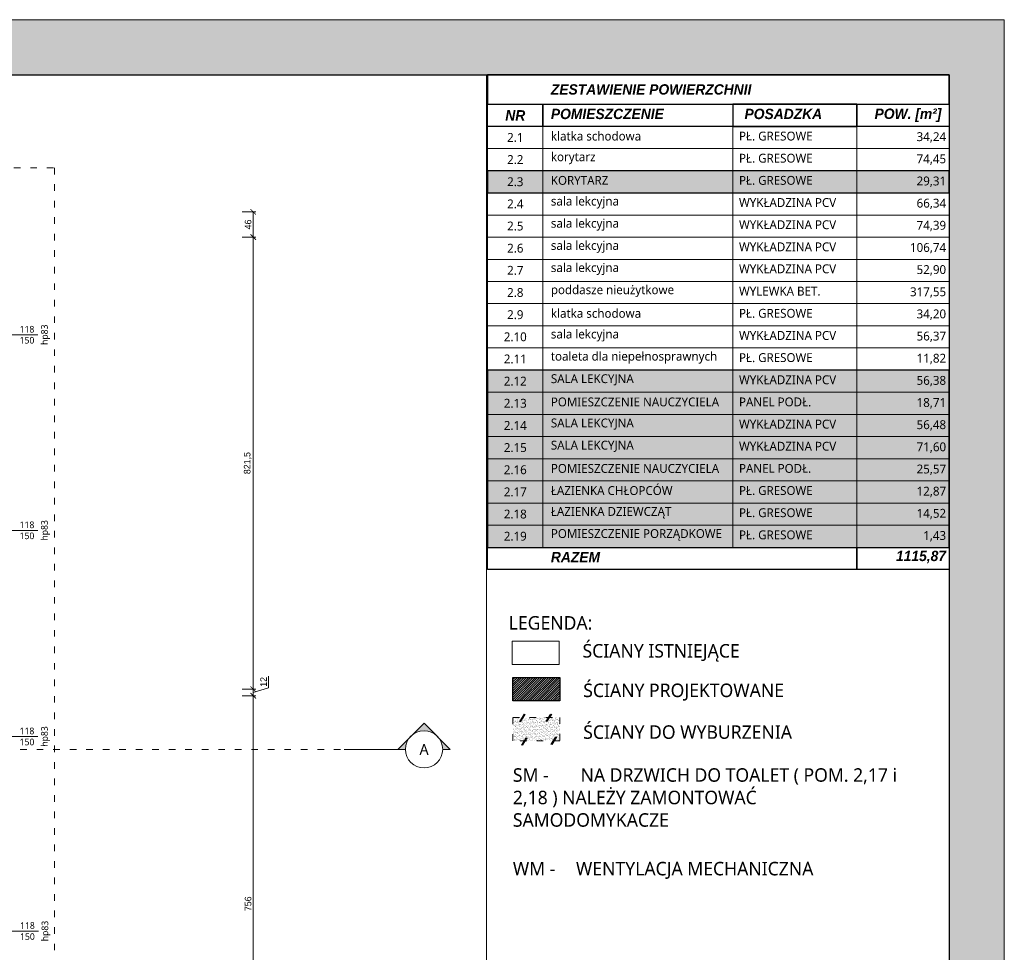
# Model space of a CAD drawing. Header units: millimetres. Extents: x 80301 to 146489, y -78581 to -28273.
# Tile 119 of 135: x 128985 to 130774, y -64031 to -62336. Entities that reach past the tile are written whole.
import ezdxf
from ezdxf.enums import TextEntityAlignment as Align

# ---------------------------------------------------------------- set-up
doc = ezdxf.new("R2010")
doc.units = ezdxf.units.MM
doc.linetypes.add('ACAD_ISO03W100', pattern=[30, 12, -18])
doc.layers.get('0').update_dxf_attribs({"lineweight": 0})
for name, color, linetype, lineweight in [('A-opisram.ART', 250, 'Continuous', 0), ('OPIS', 4, 'Continuous', 9), ('opis..KF', 250, 'Continuous', 15), ('wymiar..KF', 12, 'Continuous', 5), ('zmiany..KF', 240, 'Continuous', 9), ('ściana pro..KF', 222, 'Continuous', 30), ('ściany ist..KF', 61, 'Continuous', 5)]:
    doc.layers.add(name, color=color, linetype=linetype, lineweight=lineweight)
doc.layers.add('A-pomocram.ART', color=254, linetype='Continuous', lineweight=0, plot=False)
doc.layers.add('A-przekrycieram.ART', color=7, linetype='Continuous', lineweight=0, true_color=0xffffff)
doc.layers.add('wypełnienie 2', color=7, linetype='Continuous', lineweight=0, true_color=0x363636)
doc.styles.add('ARCH', font='segoeuil.ttf')
doc.styles.add('kamil', font='GOTHIC.TTF')
doc.dimstyles.new('100..KF', dxfattribs={"dimtxt": 12, "dimasz": 10, "dimexe": 5, "dimexo": 5, "dimgap": 3, "dimtad": 1, "dimdec": 1, "dimrnd": 0.5, "dimtxsty": 'kamil', "dimblk": 'ARCHTICK', "dimcen": 0, "dimclrd": 256, "dimclre": 256, "dimclrt": 256, "dimadec": 0, "dimazin": 0, "dimtfac": 1, "dimtdec": 1, "dimtofl": 0, "dimtmove": 0, "dimatfit": 3, "dimfxl": 10, "dimfxlon": 1, "dimlwd": 0, "dimlwe": 0, "dimarcsym": 0})

# ---------------------------------------------------------------- blocks, each defined once
blk = doc.blocks.new('*U1234')
at = {"layer": 'A-przekrycieram.ART'}
h = blk.add_hatch(color=256, dxfattribs=at)
h.dxf.hatch_style = 1
h.paths.add_polyline_path([(0, 4200), (8500, 4200), (8500, 0), (0, 0)])
h.paths.add_polyline_path([(200, 4100), (8400, 4100), (8400, 100), (200, 100)], flags=16)
at = {"layer": 'A-opisram.ART'}
blk.add_line((7559.44, 100), (7559.44, 4100), dxfattribs=at)
at = {"layer": 'A-opisram.ART', "lineweight": 30}
blk.add_lwpolyline([(200, 4100), (8400, 4100), (8400, 100), (200, 100)], close=True, dxfattribs=at)
at = {"layer": 'A-pomocram.ART'}
blk.add_lwpolyline([(0, 4200), (8500, 4200), (8500, 0), (0, 0)], close=True, dxfattribs=at)
blk = doc.blocks.new('*U616')
at = {"layer": 'opis..KF'}
blk.add_line((20, 0), (-77, 0), dxfattribs=at)
at = {"layer": 'opis..KF', "style": 'ARCH', "flags": 12}
for tag, p in [('150', (0, 10)), ('120', (0, -10))]:
    blk.add_attdef(tag, text='', height=12, dxfattribs=at).set_placement(p, align=Align.MIDDLE_CENTER)
blk.add_attdef('hp', text='', height=12, rotation=90, dxfattribs=at).set_placement((31.7, 0), align=Align.MIDDLE_CENTER)
blk = doc.blocks.new('*U617')
at = {"layer": 'opis..KF'}
blk.add_line((20, 0), (-77, 0), dxfattribs=at)
at = {"layer": 'opis..KF', "style": 'ARCH', "flags": 12}
for tag, p in [('150', (0, 10)), ('120', (0, -10))]:
    blk.add_attdef(tag, text='', height=12, dxfattribs=at).set_placement(p, align=Align.MIDDLE_CENTER)
blk.add_attdef('hp', text='', height=12, rotation=90, dxfattribs=at).set_placement((31.7, 0), align=Align.MIDDLE_CENTER)
blk = doc.blocks.new('*U618')
at = {"layer": 'opis..KF'}
blk.add_line((20, 0), (-77, 0), dxfattribs=at)
at = {"layer": 'opis..KF', "style": 'ARCH', "flags": 12}
for tag, p in [('150', (0, 10)), ('120', (0, -10))]:
    blk.add_attdef(tag, text='', height=12, dxfattribs=at).set_placement(p, align=Align.MIDDLE_CENTER)
blk.add_attdef('hp', text='', height=12, rotation=90, dxfattribs=at).set_placement((31.7, 0), align=Align.MIDDLE_CENTER)
blk = doc.blocks.new('*U1431')
at = {"layer": 'OPIS', "lineweight": 20}
h = blk.add_hatch(color=256, dxfattribs=at)
h.dxf.hatch_style = 1
h.paths.add_polyline_path([(0, 33.8), (0, 47.7), (-23.9, 23.9, -0.198912)])
h.paths.add_polyline_path([(-47.7, 0), (-23.9, -23.9, -0.198912), (-33.8, 0, -0.198912), (-23.9, 23.9)])
h.paths.add_polyline_path([(-23.9, -23.9), (0, -47.7), (0, -33.8, -0.198912)])
at = {"layer": 'OPIS', "linetype": 'ACAD_ISO03W100', "lineweight": 9}
blk.add_line((0, -2803.8), (0, -145), dxfattribs=at)
at = {"layer": 'OPIS', "lineweight": 20}
for points in [[(0, -33.8), (0, -47.7), (-47.7, 0), (0, 47.7), (0, 33.8)], [(0, -45), (0, -145)]]:
    blk.add_lwpolyline(points, dxfattribs=at)
blk.add_circle((0, 0), 33.8, dxfattribs=at)
at = {"layer": 'OPIS', "style": 'ARCH'}
for tag, p in [('P1', (0, 0)), ('P2', (0, -2948.8))]:
    blk.add_attdef(tag, text='', height=20, rotation=90, dxfattribs=at).set_placement(p, align=Align.MIDDLE_CENTER)
blk = doc.blocks.new('_ArchTick')
at = {"color": 0, "linetype": 'ByBlock', "const_width": 0.15}
blk.add_lwpolyline([(-0.5, -0.5), (0.5, 0.5)], dxfattribs=at)
blk = doc.blocks.new('*D1269')
at = {"layer": 'Defpoints', "color": 0, "linetype": 'ByBlock', "transparency": 16777216}
for p in [(128886.4, -63564.5), (129409.8, -63564.5), (128922.9, -64320.5)]:
    blk.add_point(p, dxfattribs=at)
at = {"layer": 'wymiar..KF', "linetype": 'Continuous', "lineweight": 0, "transparency": 16777216}
for p, q in [((129389.8, -63564.5), (129414.8, -63564.5)), ((129409.8, -64320.5), (129409.8, -63564.5)), ((129389.8, -64320.5), (129414.8, -64320.5))]:
    blk.add_line(p, q, dxfattribs=at)
at = {"layer": 'wymiar..KF', "linetype": 'ByBlock', "lineweight": 0, "transparency": 16777216, "xscale": 10, "yscale": 10, "zscale": 10}
for p, rotation in [((129409.8, -63564.5), 90), ((129409.8, -64320.5), 270)]:
    blk.add_blockref('_ArchTick', p, dxfattribs=dict(at, rotation=rotation))
at = {"layer": 'wymiar..KF', "linetype": 'ByBlock', "transparency": 16777216, "insert": (129400.5, -63942.5), "char_height": 12, "attachment_point": 5, "rotation": 90, "style": 'kamil'}
blk.add_mtext('756', dxfattribs=at)
blk = doc.blocks.new('*D1270')
at = {"layer": 'Defpoints', "color": 0, "linetype": 'ByBlock', "transparency": 16777216}
for p in [(128922.9, -63552.5), (129409.8, -63552.5), (128886.4, -63564.5)]:
    blk.add_point(p, dxfattribs=at)
at = {"layer": 'wymiar..KF', "linetype": 'Continuous', "lineweight": 0, "transparency": 16777216}
for p, q in [((129437.7, -63550.1), (129437.7, -63528.6)), ((129389.8, -63552.5), (129414.8, -63552.5)), ((129409.8, -63558.5), (129437.7, -63550.1)), ((129409.8, -63564.5), (129409.8, -63552.5)), ((129389.8, -63564.5), (129414.8, -63564.5))]:
    blk.add_line(p, q, dxfattribs=at)
at = {"layer": 'wymiar..KF', "linetype": 'ByBlock', "lineweight": 0, "transparency": 16777216, "xscale": 10, "yscale": 10, "zscale": 10}
for p, rotation in [((129409.8, -63552.5), 90), ((129409.8, -63564.5), 270)]:
    blk.add_blockref('_ArchTick', p, dxfattribs=dict(at, rotation=rotation))
at = {"layer": 'wymiar..KF', "linetype": 'ByBlock', "transparency": 16777216, "insert": (129428.6, -63539.3), "char_height": 12, "attachment_point": 5, "rotation": 90, "style": 'kamil'}
blk.add_mtext('12', dxfattribs=at)
blk = doc.blocks.new('*D1271')
at = {"layer": 'Defpoints', "color": 0, "linetype": 'ByBlock', "transparency": 16777216}
for p in [(128922.9, -62731), (129409.8, -62731), (128922.9, -63552.5)]:
    blk.add_point(p, dxfattribs=at)
at = {"layer": 'wymiar..KF', "linetype": 'Continuous', "lineweight": 0, "transparency": 16777216}
for p, q in [((129389.8, -62731), (129414.8, -62731)), ((129409.8, -63552.5), (129409.8, -62731)), ((129389.8, -63552.5), (129414.8, -63552.5))]:
    blk.add_line(p, q, dxfattribs=at)
at = {"layer": 'wymiar..KF', "linetype": 'ByBlock', "lineweight": 0, "transparency": 16777216, "xscale": 10, "yscale": 10, "zscale": 10}
for p, rotation in [((129409.8, -62731), 90), ((129409.8, -63552.5), 270)]:
    blk.add_blockref('_ArchTick', p, dxfattribs=dict(at, rotation=rotation))
at = {"layer": 'wymiar..KF', "linetype": 'ByBlock', "transparency": 16777216, "insert": (129399.9, -63141.7), "char_height": 12, "attachment_point": 5, "rotation": 90, "style": 'kamil'}
blk.add_mtext('821,5', dxfattribs=at)
blk = doc.blocks.new('*D1272')
at = {"layer": 'Defpoints', "color": 0, "linetype": 'ByBlock', "transparency": 16777216}
for p in [(128968.9, -62685), (129409.8, -62685), (128922.9, -62731)]:
    blk.add_point(p, dxfattribs=at)
at = {"layer": 'wymiar..KF', "linetype": 'Continuous', "lineweight": 0, "transparency": 16777216}
for p, q in [((129389.8, -62685), (129414.8, -62685)), ((129409.8, -62731), (129409.8, -62685)), ((129389.8, -62731), (129414.8, -62731))]:
    blk.add_line(p, q, dxfattribs=at)
at = {"layer": 'wymiar..KF', "linetype": 'ByBlock', "lineweight": 0, "transparency": 16777216, "xscale": 10, "yscale": 10, "zscale": 10}
for p, rotation in [((129409.8, -62685), 90), ((129409.8, -62731), 270)]:
    blk.add_blockref('_ArchTick', p, dxfattribs=dict(at, rotation=rotation))
at = {"layer": 'wymiar..KF', "linetype": 'ByBlock', "transparency": 16777216, "insert": (129400.5, -62708), "char_height": 12, "attachment_point": 5, "rotation": 90, "style": 'kamil'}
blk.add_mtext('46', dxfattribs=at)

msp = doc.modelspace()

# ---------------------------------------------------------------- hatches: boundary and pattern name
at = {"layer": 'wypełnienie 2', "linetype": 'ByBlock', "transparency": 33554595}
h = msp.add_hatch(dxfattribs=at)
h.set_pattern_fill('ANSI31', color=256, scale=0.907911)
h.set_pattern_definition([(45, (48204.586, -8665.321), (-2.03831773, 2.03831773), [])])
h.paths.add_polyline_path([(129966.85, -63573.55), (129881.74, -63573.55), (129881.74, -63530.99), (129966.85, -63530.99)])
at = {"layer": 'zmiany..KF', "linetype": 'ACAD_ISO03W100', "lineweight": 0, "ltscale": 0.1}
h = msp.add_hatch(dxfattribs=at)
h.set_pattern_fill('AR-SAND', color=256, scale=0.1)
h.set_pattern_definition([(37.5, (84941.2036, -32332.145), (-0.16000313, 4.89413237), [0, -3.8608, 0, -4.318, 0, -4.1275]), (7.5, (84941.2036, -32332.145), (4.4952328, 7.168251), [0, -2.0828, 0, -3.4798, 0, -1.3335]), (327.5, (84938.0794, -32332.145), (7.9099237, 0.01437185), [0, -1.27, 0, -4.572, 0, -5.969]), (317.5, (84938.0794, -32332.145), (7.6355645, 2.2292932), [0, -0.635, 0, -2.9972, 0, -3.429])])
h.paths.add_polyline_path([(129966.85, -63646.32), (129881.74, -63646.32), (129881.74, -63603.77), (129966.85, -63603.77)])
at = {"layer": 'ściana pro..KF', "linetype": 'ByBlock', "true_color": 0xbababa, "transparency": 33554595}
h = msp.add_hatch(color=9, dxfattribs=at)
h.dxf.hatch_style = 1
h.paths.add_polyline_path([(129835.73, -62650.58), (130674.45, -62650.58), (130674.45, -62610.23), (129835.73, -62610.23)])
h = msp.add_hatch(color=9, dxfattribs=at)
h.dxf.hatch_style = 1
h.paths.add_polyline_path([(129835.73, -63294.79), (130674.45, -63294.79), (130674.45, -62972.69), (129835.73, -62972.69)])

# ---------------------------------------------------------------- linework, layer by layer
at = {"linetype": 'ACAD_ISO03W100'}
msp.add_lwpolyline([(127084.9, -62604.99), (129048.9, -62604.99), (129048.9, -64228.99), (129260.9, -64229.46), (129256.4, -64984.55), (129162.04, -64984.55), (129162.04, -65442.38), (129260.9, -65442.38), (129260.9, -65959.92), (129019.53, -66206), (127438.49, -66206)], dxfattribs=at)
at = {"layer": 'opis..KF'}
msp.add_line((130281.49, -63294.79), (130281.49, -62529.79), dxfattribs=at)
at = {"layer": 'opis..KF', "lineweight": 30}
for points in [[(129835.73, -62489.52), (130674.45, -62489.52), (130674.45, -62435.84), (129835.73, -62435.84)], [(129835.73, -62489.52), (129936.29, -62489.52), (129936.29, -62529.79), (129835.73, -62529.79)], [(129936.29, -62489.52), (130506.69, -62489.52), (130506.69, -62529.79), (129936.29, -62529.79)], [(130281.49, -62529.79), (130506.69, -62529.79), (130506.69, -62489.52), (130281.49, -62489.52)], [(130506.69, -62489.52), (130674.45, -62489.52), (130674.45, -62529.79), (130506.69, -62529.79)], [(129835.73, -63294.79), (130506.69, -63294.79), (130506.69, -63335.06), (129835.73, -63335.06)], [(130506.69, -63294.79), (130674.45, -63294.79), (130674.45, -63335.06), (130506.69, -63335.06)]]:
    msp.add_lwpolyline(points, close=True, dxfattribs=at)
at = {"layer": 'opis..KF'}
for points in [[(129835.73, -62529.79), (129936.29, -62529.79), (129936.29, -62570.05), (129835.73, -62570.05)], [(129936.29, -62529.79), (130506.69, -62529.79), (130506.69, -62570.05), (129936.29, -62570.05)], [(130506.69, -62529.79), (130674.45, -62529.79), (130674.45, -62570.05), (130506.69, -62570.05)], [(129835.73, -62570.05), (129936.29, -62570.05), (129936.29, -62610.31), (129835.73, -62610.31)], [(129936.29, -62570.05), (130506.69, -62570.05), (130506.69, -62610.31), (129936.29, -62610.31)], [(130506.69, -62570.05), (130674.45, -62570.05), (130674.45, -62610.31), (130506.69, -62610.31)], [(129835.73, -62610.31), (129936.29, -62610.31), (129936.29, -62650.58), (129835.73, -62650.58)], [(129936.29, -62610.31), (130506.69, -62610.31), (130506.69, -62650.58), (129936.29, -62650.58)], [(130506.69, -62610.31), (130674.45, -62610.31), (130674.45, -62650.58), (130506.69, -62650.58)], [(129835.73, -62650.58), (129936.29, -62650.58), (129936.29, -62690.84), (129835.73, -62690.84)], [(129936.29, -62650.58), (130506.69, -62650.58), (130506.69, -62690.84), (129936.29, -62690.84)], [(130506.69, -62650.58), (130674.45, -62650.58), (130674.45, -62690.84), (130506.69, -62690.84)], [(129835.73, -62690.84), (129936.29, -62690.84), (129936.29, -62731.1), (129835.73, -62731.1)], [(129936.29, -62690.84), (130506.69, -62690.84), (130506.69, -62731.1), (129936.29, -62731.1)], [(130506.69, -62690.84), (130674.45, -62690.84), (130674.45, -62731.1), (130506.69, -62731.1)], [(129835.73, -62731.1), (129936.29, -62731.1), (129936.29, -62771.37), (129835.73, -62771.37)], [(129936.29, -62731.1), (130506.69, -62731.1), (130506.69, -62771.37), (129936.29, -62771.37)], [(130506.69, -62731.1), (130674.45, -62731.1), (130674.45, -62771.37), (130506.69, -62771.37)], [(129835.73, -62771.37), (129936.29, -62771.37), (129936.29, -62811.63), (129835.73, -62811.63)], [(129936.29, -62771.37), (130506.69, -62770.79), (130506.69, -62811.05), (129936.29, -62811.63)], [(130506.69, -62771.37), (130674.45, -62771.37), (130674.45, -62811.63), (130506.69, -62811.63)], [(129835.73, -62811.63), (129936.29, -62811.63), (129936.29, -62851.89), (129835.73, -62851.89)], [(129936.29, -62811.63), (130506.69, -62811.63), (130506.69, -62851.89), (129936.29, -62851.89)], [(130506.69, -62811.63), (130674.45, -62811.63), (130674.45, -62851.89), (130506.69, -62851.89)], [(129835.73, -62851.89), (129936.29, -62851.89), (129936.29, -62892.16), (129835.73, -62892.16)], [(129936.29, -62851.89), (130506.69, -62851.89), (130506.69, -62892.16), (129936.29, -62892.16)], [(130506.69, -62851.89), (130674.45, -62851.89), (130674.45, -62892.16), (130506.69, -62892.16)], [(129835.73, -62892.16), (129936.29, -62892.16), (129936.29, -62932.42), (129835.73, -62932.42)], [(129936.29, -62892.16), (130506.69, -62892.16), (130506.69, -62932.42), (129936.29, -62932.42)], [(130506.69, -62892.16), (130674.45, -62892.16), (130674.45, -62932.42), (130506.69, -62932.42)], [(129835.73, -62932.42), (129936.29, -62932.42), (129936.29, -62972.69), (129835.73, -62972.69)], [(129936.29, -62932.42), (130506.69, -62932.42), (130506.69, -62972.69), (129936.29, -62972.69)], [(130506.69, -62932.42), (130674.45, -62932.42), (130674.45, -62972.69), (130506.69, -62972.69)], [(129835.73, -62972.69), (129936.29, -62972.69), (129936.29, -63012.95), (129835.73, -63012.95)], [(129936.29, -62972.69), (130506.69, -62972.69), (130506.69, -63012.95), (129936.29, -63012.95)], [(130506.69, -62972.69), (130674.45, -62972.69), (130674.45, -63012.95), (130506.69, -63012.95)], [(129835.73, -63012.95), (129936.29, -63012.95), (129936.29, -63053.21), (129835.73, -63053.21)], [(129936.29, -63012.95), (130506.69, -63012.95), (130506.69, -63053.21), (129936.29, -63053.21)], [(130506.69, -63012.95), (130674.45, -63012.95), (130674.45, -63053.21), (130506.69, -63053.21)], [(129835.73, -63053.21), (129936.29, -63053.21), (129936.29, -63093.48), (129835.73, -63093.48)], [(129936.29, -63053.21), (130506.69, -63053.21), (130506.69, -63093.48), (129936.29, -63093.48)], [(130506.69, -63053.21), (130674.45, -63053.21), (130674.45, -63093.48), (130506.69, -63093.48)], [(129835.73, -63093.48), (129936.29, -63093.48), (129936.29, -63133.74), (129835.73, -63133.74)], [(129936.29, -63093.48), (130506.69, -63093.48), (130506.69, -63133.74), (129936.29, -63133.74)], [(130506.69, -63093.48), (130674.45, -63093.48), (130674.45, -63133.74), (130506.69, -63133.74)], [(129835.73, -63133.74), (129936.29, -63133.74), (129936.29, -63174), (129835.73, -63174)], [(129936.29, -63133.74), (130506.69, -63133.74), (130506.69, -63174), (129936.29, -63174)], [(130506.69, -63133.74), (130674.45, -63133.74), (130674.45, -63174), (130506.69, -63174)], [(129835.73, -63174), (129936.29, -63174), (129936.29, -63214.27), (129835.73, -63214.27)], [(129936.29, -63174), (130506.69, -63174), (130506.69, -63214.27), (129936.29, -63214.27)], [(130506.69, -63174), (130674.45, -63174), (130674.45, -63214.27), (130506.69, -63214.27)], [(129835.73, -63214.27), (129936.29, -63214.27), (129936.29, -63254.53), (129835.73, -63254.53)], [(129936.29, -63214.27), (130506.69, -63214.27), (130506.69, -63254.53), (129936.29, -63254.53)], [(130506.69, -63214.27), (130674.45, -63214.27), (130674.45, -63254.53), (130506.69, -63254.53)], [(129835.73, -63254.53), (129936.29, -63254.53), (129936.29, -63294.79), (129835.73, -63294.79)], [(129936.29, -63254.53), (130506.69, -63254.53), (130506.69, -63294.79), (129936.29, -63294.79)], [(130506.69, -63254.53), (130674.45, -63254.53), (130674.45, -63294.79), (130506.69, -63294.79)]]:
    msp.add_lwpolyline(points, close=True, dxfattribs=at)
at = {"layer": 'zmiany..KF', "linetype": 'ByBlock'}
for p, q in [((129950.03, -63597.65), (129941.48, -63611.37)), ((129952.06, -63597.65), (129943.51, -63611.37)), ((129901.91, -63598.03), (129893.36, -63611.75)), ((129903.94, -63598.03), (129895.39, -63611.75)), ((129905.73, -63640.78), (129897.18, -63654.49)), ((129907.76, -63640.78), (129899.21, -63654.49)), ((129959.19, -63639.25), (129950.65, -63652.97)), ((129961.22, -63639.25), (129952.68, -63652.97))]:
    msp.add_line(p, q, dxfattribs=at)
at = {"layer": 'zmiany..KF', "linetype": 'ACAD_ISO03W100'}
msp.add_lwpolyline([(129966.85, -63646.32), (129881.74, -63646.32), (129881.74, -63603.77), (129966.85, -63603.77)], close=True, dxfattribs=at)
at = {"layer": 'ściana pro..KF', "linetype": 'ByBlock'}
for points in [[(129835.73, -62650.58), (130674.45, -62650.58), (130674.45, -62610.23), (129835.73, -62610.23)], [(129835.73, -63294.79), (130674.45, -63294.79), (130674.45, -62972.69), (129835.73, -62972.69)], [(129966.85, -63573.55), (129881.74, -63573.55), (129881.74, -63530.99), (129966.85, -63530.99)]]:
    msp.add_lwpolyline(points, close=True, dxfattribs=at)
at = {"layer": 'ściany ist..KF'}
msp.add_lwpolyline([(129965.54, -63507.82), (129880.42, -63507.82), (129880.42, -63465.26), (129965.54, -63465.26)], close=True, dxfattribs=at)

# ---------------------------------------------------------------- block references
msp.add_blockref('*U1234', (122274.45, -66535.84))
ref = msp.add_blockref('*U616', (128998.74, -62908.35))
ref.add_attrib('150', '118', dxfattribs={"layer": 'opis..KF', "height": 12, "style": 'ARCH'}).set_placement((128998.74, -62898.35), align=Align.MIDDLE_CENTER)
ref.add_attrib('120', '150', dxfattribs={"layer": 'opis..KF', "height": 12, "style": 'ARCH'}).set_placement((128998.74, -62918.35), align=Align.MIDDLE_CENTER)
ref.add_attrib('hp', 'hp83', dxfattribs={"layer": 'opis..KF', "height": 12, "rotation": 90, "style": 'ARCH'}).set_placement((129030.48, -62908.35), align=Align.MIDDLE_CENTER)
ref = msp.add_blockref('*U616', (128998.74, -63263.85))
ref.add_attrib('150', '118', dxfattribs={"layer": 'opis..KF', "height": 12, "style": 'ARCH'}).set_placement((128998.74, -63253.85), align=Align.MIDDLE_CENTER)
ref.add_attrib('120', '150', dxfattribs={"layer": 'opis..KF', "height": 12, "style": 'ARCH'}).set_placement((128998.74, -63273.85), align=Align.MIDDLE_CENTER)
ref.add_attrib('hp', 'hp83', dxfattribs={"layer": 'opis..KF', "height": 12, "rotation": 90, "style": 'ARCH'}).set_placement((129030.48, -63263.85), align=Align.MIDDLE_CENTER)
ref = msp.add_blockref('*U617', (128998.74, -63638.43))
ref.add_attrib('150', '118', dxfattribs={"layer": 'opis..KF', "height": 12, "style": 'ARCH'}).set_placement((128998.74, -63628.43), align=Align.MIDDLE_CENTER)
ref.add_attrib('120', '150', dxfattribs={"layer": 'opis..KF', "height": 12, "style": 'ARCH'}).set_placement((128998.74, -63648.43), align=Align.MIDDLE_CENTER)
ref.add_attrib('hp', 'hp83', dxfattribs={"layer": 'opis..KF', "height": 12, "rotation": 90, "style": 'ARCH'}).set_placement((129030.48, -63638.43), align=Align.MIDDLE_CENTER)
ref = msp.add_blockref('*U618', (128999.51, -63992.03))
ref.add_attrib('150', '118', dxfattribs={"layer": 'opis..KF', "height": 12, "style": 'ARCH'}).set_placement((128999.51, -63982.03), align=Align.MIDDLE_CENTER)
ref.add_attrib('120', '150', dxfattribs={"layer": 'opis..KF', "height": 12, "style": 'ARCH'}).set_placement((128999.51, -64002.03), align=Align.MIDDLE_CENTER)
ref.add_attrib('hp', 'hp83', dxfattribs={"layer": 'opis..KF', "height": 12, "rotation": 90, "style": 'ARCH'}).set_placement((129031.25, -63992.03), align=Align.MIDDLE_CENTER)
at = {"layer": 'OPIS'}
ref = msp.add_blockref('*U1431', (129720.21, -63661.94), dxfattribs=dict(at, rotation=270))
ref.add_attrib('P1', 'A', dxfattribs={"height": 20, "style": 'ARCH'}).set_placement((129720.21, -63661.94), align=Align.MIDDLE_CENTER)

# ---------------------------------------------------------------- texts
at = {"layer": 'opis..KF', "style": 'ARCH'}
for s, insert, char_height, width, attachment_point in [('\\A1;{\\fCentury Gothic|b1|i1|c238|p34;ZESTAWIENIE POWIERZCHNII}', (129950.59, -62462.68), 18.7896, 488.9884, 4), ('\\A1;{\\fCentury Gothic|b1|i1|c238|p34;NR}', (129885.96, -62509.66), 18.7896, 100.6585, 5), ('\\A1;{\\fCentury Gothic|b1|i1|c238|p34;POMIESZCZENIE}', (129950.59, -62507.21), 18.7896, 488.9884, 4), ('\\A1;{\\fCentury Gothic|b1|i1|c238|p34;POSADZKA}', (130302.42, -62507.21), 18.7896, 488.9884, 4), ('\\A1;{\\fCentury Gothic|b1|i1|c238|p34;POW. [m²]}', (130660.15, -62509.61), 18.7896, 153.4601, 6), ('\\A1;2.1', (129885.96, -62549.92), 16.105, 100.6585, 5), ('\\A1;klatka schodowa', (129950.59, -62547.47), 16.1054, 488.9884, 4), ('\\A1;PŁ. GRESOWE', (130292.43, -62547.47), 16.1054, 488.9884, 4), ('\\A1;34,24', (130668.71, -62549.88), 16.105, 169.8814, 6), ('\\A1;PŁ. GRESOWE', (130292.43, -62587.73), 16.1054, 488.9884, 4), ('\\A1;2.2', (129885.96, -62590.18), 16.105, 100.6585, 5), ('\\A1;korytarz', (129950.59, -62587.73), 16.1054, 488.9884, 4), ('\\A1;74,45', (130668.71, -62590.14), 16.105, 169.8814, 6), ('\\A1;2.3', (129885.96, -62630.45), 16.105, 100.6585, 5), ('\\A1;KORYTARZ', (129950.59, -62628), 16.1054, 488.9884, 4), ('\\A1;PŁ. GRESOWE', (130292.43, -62628), 16.1054, 488.9884, 4), ('\\A1;29,31', (130668.71, -62630.4), 16.105, 169.8814, 6), ('\\A1;2.4', (129885.96, -62670.71), 16.105, 100.6585, 5), ('\\A1;sala lekcyjna', (129950.59, -62668.26), 16.1054, 488.9884, 4), ('\\A1;WYKŁADZINA PCV', (130292.43, -62668.26), 16.1054, 488.9884, 4), ('\\A1;66,34', (130668.71, -62670.67), 16.105, 169.8814, 6), ('\\A1;2.5', (129885.96, -62710.97), 16.105, 100.6585, 5), ('\\A1;sala lekcyjna', (129950.59, -62708.52), 16.1054, 488.9884, 4), ('\\A1;WYKŁADZINA PCV', (130292.43, -62708.52), 16.1054, 488.9884, 4), ('\\A1;74,39', (130668.71, -62710.93), 16.105, 169.8814, 6), ('\\A1;WYKŁADZINA PCV', (130292.43, -62748.79), 16.1054, 488.9884, 4), ('\\A1;2.6', (129885.96, -62751.24), 16.105, 100.6585, 5), ('\\A1;sala lekcyjna', (129950.59, -62748.79), 16.1054, 488.9884, 4), ('\\A1;106,74', (130668.71, -62751.2), 16.105, 169.8814, 6), ('\\A1;2.7', (129885.96, -62791.5), 16.105, 100.6585, 5), ('\\A1;sala lekcyjna', (129950.59, -62789.05), 16.1054, 488.9884, 4), ('\\A1;WYKŁADZINA PCV', (130292.43, -62788.7), 16.1054, 488.9884, 4), ('\\A1;52,90', (130668.71, -62791.46), 16.105, 169.8814, 6), ('\\A1;2.8', (129885.96, -62831.76), 16.105, 100.6585, 5), ('\\A1;poddasze nieużytkowe', (129950.59, -62829.31), 16.1054, 488.9884, 4), ('\\A1;WYLEWKA BET.', (130292.43, -62829.31), 16.1054, 488.9884, 4), ('\\A1;317,55', (130668.71, -62831.72), 16.105, 169.8814, 6), ('\\A1;2.9', (129885.96, -62872.03), 16.105, 100.6585, 5), ('\\A1;klatka schodowa', (129950.59, -62869.58), 16.1054, 488.9884, 4), ('\\A1;PŁ. GRESOWE', (130292.43, -62869.58), 16.1054, 488.9884, 4), ('\\A1;34,20', (130668.71, -62871.99), 16.105, 169.8814, 6), ('\\A1;WYKŁADZINA PCV', (130292.43, -62909.84), 16.1054, 488.9884, 4), ('\\A1;2.10', (129885.96, -62912.29), 16.105, 100.6585, 5), ('\\A1;sala lekcyjna', (129950.59, -62909.84), 16.1054, 488.9884, 4), ('\\A1;56,37', (130668.71, -62912.25), 16.105, 169.8814, 6), ('\\A1;2.11', (129885.96, -62952.55), 16.105, 100.6585, 5), ('\\A1;toaleta dla niepełnosprawnych', (129950.59, -62950.1), 16.1054, 488.9884, 4), ('\\A1;PŁ. GRESOWE', (130292.43, -62950.1), 16.1054, 488.9884, 4), ('\\A1;11,82', (130668.71, -62952.51), 16.105, 169.8814, 6), ('\\A1;2.12', (129885.96, -62992.82), 16.105, 100.6585, 5), ('\\A1;SALA LEKCYJNA', (129950.59, -62990.37), 16.1054, 488.9884, 4), ('\\A1;WYKŁADZINA PCV', (130292.43, -62990.37), 16.1054, 488.9884, 4), ('\\A1;56,38', (130668.71, -62992.78), 16.105, 169.8814, 6), ('\\A1;2.13', (129885.96, -63033.08), 16.105, 100.6585, 5), ('\\A1;POMIESZCZENIE NAUCZYCIELA', (129950.59, -63030.63), 16.1054, 488.9884, 4), ('\\A1;PANEL PODŁ.', (130292.43, -63030.63), 16.1054, 488.9884, 4), ('\\A1;18,71', (130668.71, -63033.04), 16.105, 169.8814, 6), ('\\A1;WYKŁADZINA PCV', (130292.43, -63070.89), 16.1054, 488.9884, 4), ('\\A1;2.14', (129885.96, -63073.34), 16.105, 100.6585, 5), ('\\A1;SALA LEKCYJNA', (129950.59, -63070.89), 16.1054, 488.9884, 4), ('\\A1;56,48', (130668.71, -63073.3), 16.105, 169.8814, 6), ('\\A1;2.15', (129885.96, -63113.61), 16.105, 100.6585, 5), ('\\A1;SALA LEKCYJNA', (129950.59, -63111.16), 16.1054, 488.9884, 4), ('\\A1;WYKŁADZINA PCV', (130292.43, -63111.16), 16.1054, 488.9884, 4), ('\\A1;71,60', (130668.71, -63113.57), 16.105, 169.8814, 6), ('\\A1;2.16', (129885.96, -63153.87), 16.105, 100.6585, 5), ('\\A1;POMIESZCZENIE NAUCZYCIELA ', (129950.59, -63151.42), 16.1054, 488.9884, 4), ('\\A1;PANEL PODŁ.', (130292.43, -63151.42), 16.1054, 488.9884, 4), ('\\A1;25,57', (130668.71, -63153.83), 16.105, 169.8814, 6), ('\\A1;2.17', (129885.96, -63194.13), 16.105, 100.6585, 5), ('\\A1;ŁAZIENKA CHŁOPCÓW', (129950.59, -63191.68), 16.1054, 488.9884, 4), ('\\A1;PŁ. GRESOWE', (130292.43, -63191.68), 16.1054, 488.9884, 4), ('\\A1;12,87', (130668.71, -63194.09), 16.105, 169.8814, 6), ('\\A1;ŁAZIENKA DZIEWCZĄT', (129950.59, -63231.95), 16.1054, 488.9884, 4), ('\\A1;PŁ. GRESOWE', (130292.43, -63231.95), 16.1054, 488.9884, 4), ('\\A1;2.18', (129885.96, -63234.4), 16.105, 100.6585, 5), ('\\A1;14,52', (130668.71, -63234.36), 16.105, 169.8814, 6), ('\\A1;2.19', (129885.96, -63274.66), 16.105, 100.6585, 5), ('\\A1;POMIESZCZENIE PORZĄDKOWE', (129950.59, -63272.21), 16.1054, 488.9884, 4), ('\\A1;PŁ. GRESOWE', (130292.43, -63272.21), 16.1054, 488.9884, 4), ('\\A1;1,43', (130668.71, -63274.62), 16.105, 169.8814, 6), ('\\A1;{\\fCentury Gothic|b1|i1|c238|p34;RAZEM}', (129950.59, -63312.47), 18.7896, 488.9884, 4), ('\\A1;{\\fCentury Gothic|b1|i1|c238|p34;1115,87}', (130577.71, -63312.47), 18.7896, 488.9884, 4)]:
    msp.add_mtext(s, dxfattribs=dict(at, insert=insert, char_height=char_height, width=width, attachment_point=attachment_point))
at = {"layer": 'ściany ist..KF', "lineweight": 5, "char_height": 24.5136, "width": 766.0497, "attachment_point": 4, "style": 'ARCH'}
for s, insert in [('\\A1;LEGENDA:', (129873.96, -63432.28)), ('\\A1;ŚCIANY ISTNIEJĄCE', (130008.1, -63486.54)), ('\\A1;ŚCIANY PROJEKTOWANE', (130009.41, -63557.87)), ('\\A1;ŚCIANY DO WYBURZENIA', (130009.41, -63630.64)), ('\\A1;SM - ^I   NA DRZWICH DO TOALET ( POM. 2,17 i   ^I   2,18 ) NALEŻY ZAMONTOWAĆ ^I^I  SAMODOMYKACZE', (129881.55, -63749.5)), ('\\A1;WM - ^I  WENTYLACJA MECHANICZNA', (129881.55, -63881.86))]:
    msp.add_mtext(s, dxfattribs=dict(at, insert=insert))

# ---------------------------------------------------------------- dimensions: what is measured, and where the dimension line sits
at = {"layer": 'wymiar..KF', "linetype": 'ByBlock'}
for base, p1, p2, picture, middle in [((129409.76, -62684.99), (128922.9, -62730.99), (128968.9, -62684.99), '*D1272', (129400.46, -62707.99)), ((129409.76, -62730.99), (128922.9, -63552.49), (128922.9, -62730.99), '*D1271', (129399.9, -63141.74)), ((129409.76, -63552.49), (128886.35, -63564.49), (128922.9, -63552.49), '*D1270', (129428.56, -63547.11)), ((129409.76, -63564.49), (128922.9, -64320.49), (128886.35, -63564.49), '*D1269', (129400.46, -63942.49))]:
    dim = msp.add_linear_dim(base=base, p1=p1, p2=p2, angle=90, dimstyle='100..KF', override={"dimtmove": 1, "dimfxl": 20}, dxfattribs=at)
    dim.commit()
    dim.dimension.update_dxf_attribs({"geometry": picture, "text_midpoint": middle})

doc.saveas('drawing.dxf')
